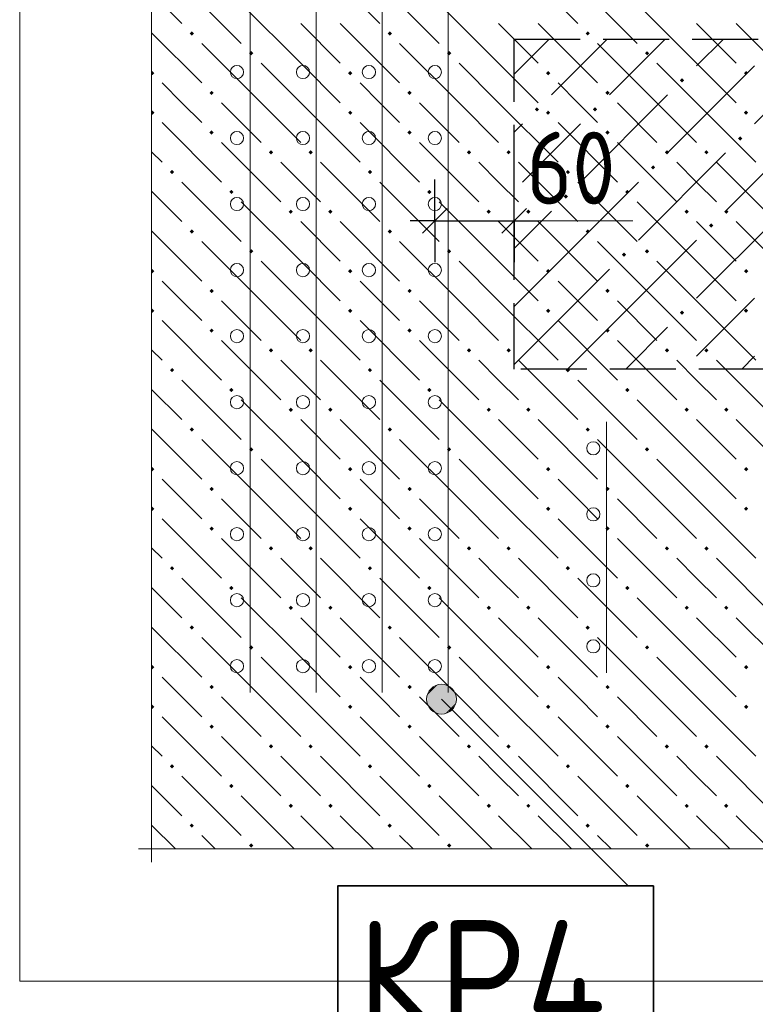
# Model space of a CAD drawing. Header units: millimetres. Extents: x 0 to 50400, y 0 to 35640.
# Tile 30 of 46: x 16770 to 19445, y 19279 to 22858. Entities that reach past the tile are written whole.
import ezdxf

# ---------------------------------------------------------------- set-up
doc = ezdxf.new("R2010")
doc.units = ezdxf.units.MM
doc.linetypes.add('______2', pattern=[324, 240, -84])
for name, color, linetype, lineweight in [('Standard', 7, 'Continuous', 25), ('ЖБ Перекрытие верхний уровень', 7, 'Continuous', 35), ('ЖБ Пилон', 7, 'Continuous', 35), ('Общий01', 7, 'Continuous', 13), ('Размерная линия_ общее', 7, 'Continuous', 13), ('Текст_ общее', 7, 'Continuous', 25)]:
    doc.layers.add(name, color=color, linetype=linetype, lineweight=lineweight)
doc.layers.add('Вспомогательная арматура', color=7, linetype='Continuous', lineweight=18, true_color=0x656565)
doc.layers.add('Поперечная арматура', color=7, linetype='Continuous', lineweight=18, true_color=0x5a2814)
doc.layers.add('Размерная выноска', color=7, linetype='Continuous')
doc.styles.add('ISOCPEUR', font='txt')

msp = doc.modelspace()

# ---------------------------------------------------------------- hatches: boundary and pattern name
at = {"layer": 'Standard', "linetype": 'Continuous', "lineweight": 13, "transparency": 33554687}
for points in [[(19171.1, 22637.9), (19178.9, 22645.7), (19186.7, 22637.9), (19178.9, 22630.1)], [(18643.1, 22532.3), (18650.9, 22540.1), (18658.7, 22532.3), (18650.9, 22524.5)], [(18854.3, 22532.3), (18862.1, 22540.1), (18869.9, 22532.3), (18862.1, 22524.5)], [(19382.3, 22426.7), (19390.1, 22434.5), (19397.9, 22426.7), (19390.1, 22418.9)], [(19065.5, 22321.1), (19073.3, 22328.9), (19081.1, 22321.1), (19073.3, 22313.3)], [(18748.7, 22215.5), (18756.5, 22223.3), (18764.3, 22215.5), (18756.5, 22207.7)], [(19276.7, 22109.9), (19284.5, 22117.7), (19292.3, 22109.9), (19284.5, 22102.1)], [(18959.9, 22004.3), (18967.7, 22012.1), (18975.5, 22004.3), (18967.7, 21996.5)], [(19171.1, 21793.1), (19178.9, 21800.9), (19186.7, 21793.1), (19178.9, 21785.3)], [(19177.3, 21588.1), (19178.9, 21589.7), (19180.5, 21588.1)]]:
    msp.add_hatch(color=7, dxfattribs=at).paths.add_polyline_path(points, flags=16)
at = {"layer": 'ЖБ Перекрытие верхний уровень', "linetype": 'Continuous', "lineweight": 18, "transparency": 33554687}
for points in [[(17387.9, 22808.3), (17395.7, 22816.1), (17403.5, 22808.3), (17395.7, 22800.5)], [(18107.9, 22808.3), (18115.7, 22816.1), (18123.5, 22808.3), (18115.7, 22800.5)], [(18827.9, 22808.3), (18835.7, 22816.1), (18843.5, 22808.3), (18835.7, 22800.5)], [(17603.9, 22736.3), (17611.7, 22744.1), (17619.5, 22736.3), (17611.7, 22728.5)], [(18323.9, 22736.3), (18331.7, 22744.1), (18339.5, 22736.3), (18331.7, 22728.5)], [(19043.9, 22736.3), (19051.7, 22744.1), (19059.5, 22736.3), (19051.7, 22728.5)], [(17249.6, 22670), (17251.7, 22672.1), (17259.5, 22664.3), (17251.7, 22656.5), (17249.6, 22658.6)], [(17963.9, 22664.3), (17971.7, 22672.1), (17979.5, 22664.3), (17971.7, 22656.5)], [(18683.9, 22664.3), (18691.7, 22672.1), (18699.5, 22664.3), (18691.7, 22656.5)], [(19403.9, 22664.3), (19411.7, 22672.1), (19419.5, 22664.3), (19411.7, 22656.5)], [(17459.9, 22592.3), (17467.7, 22600.1), (17475.5, 22592.3), (17467.7, 22584.5)], [(18179.9, 22592.3), (18187.7, 22600.1), (18195.5, 22592.3), (18187.7, 22584.5)], [(18899.9, 22592.3), (18907.7, 22600.1), (18915.5, 22592.3), (18907.7, 22584.5)], [(17249.6, 22526), (17251.7, 22528.1), (17259.5, 22520.3), (17251.7, 22512.5), (17249.6, 22514.6)], [(17963.9, 22520.3), (17971.7, 22528.1), (17979.5, 22520.3), (17971.7, 22512.5)], [(18683.9, 22520.3), (18691.7, 22528.1), (18699.5, 22520.3), (18691.7, 22512.5)], [(19403.9, 22520.3), (19411.7, 22528.1), (19419.5, 22520.3), (19411.7, 22512.5)], [(17459.9, 22448.3), (17467.7, 22456.1), (17475.5, 22448.3), (17467.7, 22440.5)], [(18179.9, 22448.3), (18187.7, 22456.1), (18195.5, 22448.3), (18187.7, 22440.5)], [(18899.9, 22448.3), (18907.7, 22456.1), (18915.5, 22448.3), (18907.7, 22440.5)], [(17675.9, 22376.3), (17683.7, 22384.1), (17691.5, 22376.3), (17683.7, 22368.5)], [(17819.9, 22376.3), (17827.7, 22384.1), (17835.5, 22376.3), (17827.7, 22368.5)], [(18395.9, 22376.3), (18403.7, 22384.1), (18411.5, 22376.3), (18403.7, 22368.5)], [(18539.9, 22376.3), (18547.7, 22384.1), (18555.5, 22376.3), (18547.7, 22368.5)], [(19115.9, 22376.3), (19123.7, 22384.1), (19131.5, 22376.3), (19123.7, 22368.5)], [(19259.9, 22376.3), (19267.7, 22384.1), (19275.5, 22376.3), (19267.7, 22368.5)], [(17315.9, 22304.3), (17323.7, 22312.1), (17331.5, 22304.3), (17323.7, 22296.5)], [(18035.9, 22304.3), (18043.7, 22312.1), (18051.5, 22304.3), (18043.7, 22296.5)], [(18755.9, 22304.3), (18763.7, 22312.1), (18771.5, 22304.3), (18763.7, 22296.5)], [(17531.9, 22232.3), (17539.7, 22240.1), (17547.5, 22232.3), (17539.7, 22224.5)], [(18251.9, 22232.3), (18259.7, 22240.1), (18267.5, 22232.3), (18259.7, 22224.5)], [(18971.9, 22232.3), (18979.7, 22240.1), (18987.5, 22232.3), (18979.7, 22224.5)], [(17747.9, 22160.3), (17755.7, 22168.1), (17763.5, 22160.3), (17755.7, 22152.5)], [(17891.9, 22160.3), (17899.7, 22168.1), (17907.5, 22160.3), (17899.7, 22152.5)], [(18467.9, 22160.3), (18475.7, 22168.1), (18483.5, 22160.3), (18475.7, 22152.5)], [(18611.9, 22160.3), (18619.7, 22168.1), (18627.5, 22160.3), (18619.7, 22152.5)], [(19187.9, 22160.3), (19195.7, 22168.1), (19203.5, 22160.3), (19195.7, 22152.5)], [(19331.9, 22160.3), (19339.7, 22168.1), (19347.5, 22160.3), (19339.7, 22152.5)], [(17387.9, 22088.3), (17395.7, 22096.1), (17403.5, 22088.3), (17395.7, 22080.5)], [(18107.9, 22088.3), (18115.7, 22096.1), (18123.5, 22088.3), (18115.7, 22080.5)], [(18827.9, 22088.3), (18835.7, 22096.1), (18843.5, 22088.3), (18835.7, 22080.5)], [(17603.9, 22016.3), (17611.7, 22024.1), (17619.5, 22016.3), (17611.7, 22008.5)], [(18323.9, 22016.3), (18331.7, 22024.1), (18339.5, 22016.3), (18331.7, 22008.5)], [(19043.9, 22016.3), (19051.7, 22024.1), (19059.5, 22016.3), (19051.7, 22008.5)], [(17249.6, 21950), (17251.7, 21952.1), (17259.5, 21944.3), (17251.7, 21936.5), (17249.6, 21938.6)], [(17963.9, 21944.3), (17971.7, 21952.1), (17979.5, 21944.3), (17971.7, 21936.5)], [(18683.9, 21944.3), (18691.7, 21952.1), (18699.5, 21944.3), (18691.7, 21936.5)], [(19403.9, 21944.3), (19411.7, 21952.1), (19419.5, 21944.3), (19411.7, 21936.5)], [(17459.9, 21872.3), (17467.7, 21880.1), (17475.5, 21872.3), (17467.7, 21864.5)], [(18179.9, 21872.3), (18187.7, 21880.1), (18195.5, 21872.3), (18187.7, 21864.5)], [(18899.9, 21872.3), (18907.7, 21880.1), (18915.5, 21872.3), (18907.7, 21864.5)], [(17249.6, 21806), (17251.7, 21808.1), (17259.5, 21800.3), (17251.7, 21792.5), (17249.6, 21794.6)], [(17963.9, 21800.3), (17971.7, 21808.1), (17979.5, 21800.3), (17971.7, 21792.5)], [(18683.9, 21800.3), (18691.7, 21808.1), (18699.5, 21800.3), (18691.7, 21792.5)], [(19403.9, 21800.3), (19411.7, 21808.1), (19419.5, 21800.3), (19411.7, 21792.5)], [(17459.9, 21728.3), (17467.7, 21736.1), (17475.5, 21728.3), (17467.7, 21720.5)], [(18179.9, 21728.3), (18187.7, 21736.1), (18195.5, 21728.3), (18187.7, 21720.5)], [(18899.9, 21728.3), (18907.7, 21736.1), (18915.5, 21728.3), (18907.7, 21720.5)], [(17675.9, 21656.3), (17683.7, 21664.1), (17691.5, 21656.3), (17683.7, 21648.5)], [(17819.9, 21656.3), (17827.7, 21664.1), (17835.5, 21656.3), (17827.7, 21648.5)], [(18395.9, 21656.3), (18403.7, 21664.1), (18411.5, 21656.3), (18403.7, 21648.5)], [(18539.9, 21656.3), (18547.7, 21664.1), (18555.5, 21656.3), (18547.7, 21648.5)], [(19115.9, 21656.3), (19123.7, 21664.1), (19131.5, 21656.3), (19123.7, 21648.5)], [(19259.9, 21656.3), (19267.7, 21664.1), (19275.5, 21656.3), (19267.7, 21648.5)], [(17315.9, 21584.3), (17323.7, 21592.1), (17331.5, 21584.3), (17323.7, 21576.5)], [(18035.9, 21584.3), (18043.7, 21592.1), (18051.5, 21584.3), (18043.7, 21576.5)], [(18755.9, 21584.3), (18763.7, 21592.1), (18771.5, 21584.3), (18763.7, 21576.5)], [(17531.9, 21512.3), (17539.7, 21520.1), (17547.5, 21512.3), (17539.7, 21504.5)], [(18251.9, 21512.3), (18259.7, 21520.1), (18267.5, 21512.3), (18259.7, 21504.5)], [(18971.9, 21512.3), (18979.7, 21520.1), (18987.5, 21512.3), (18979.7, 21504.5)], [(17747.9, 21440.3), (17755.7, 21448.1), (17763.5, 21440.3), (17755.7, 21432.5)], [(17891.9, 21440.3), (17899.7, 21448.1), (17907.5, 21440.3), (17899.7, 21432.5)], [(18467.9, 21440.3), (18475.7, 21448.1), (18483.5, 21440.3), (18475.7, 21432.5)], [(18611.9, 21440.3), (18619.7, 21448.1), (18627.5, 21440.3), (18619.7, 21432.5)], [(19187.9, 21440.3), (19195.7, 21448.1), (19203.5, 21440.3), (19195.7, 21432.5)], [(19331.9, 21440.3), (19339.7, 21448.1), (19347.5, 21440.3), (19339.7, 21432.5)], [(17387.9, 21368.3), (17395.7, 21376.1), (17403.5, 21368.3), (17395.7, 21360.5)], [(18107.9, 21368.3), (18115.7, 21376.1), (18123.5, 21368.3), (18115.7, 21360.5)], [(18827.9, 21368.3), (18835.7, 21376.1), (18843.5, 21368.3), (18835.7, 21360.5)], [(17603.9, 21296.3), (17611.7, 21304.1), (17619.5, 21296.3), (17611.7, 21288.5)], [(18323.9, 21296.3), (18331.7, 21304.1), (18339.5, 21296.3), (18331.7, 21288.5)], [(19043.9, 21296.3), (19051.7, 21304.1), (19059.5, 21296.3), (19051.7, 21288.5)], [(17249.6, 21230), (17251.7, 21232.1), (17259.5, 21224.3), (17251.7, 21216.5), (17249.6, 21218.6)], [(17963.9, 21224.3), (17971.7, 21232.1), (17979.5, 21224.3), (17971.7, 21216.5)], [(18683.9, 21224.3), (18691.7, 21232.1), (18699.5, 21224.3), (18691.7, 21216.5)], [(19403.9, 21224.3), (19411.7, 21232.1), (19419.5, 21224.3), (19411.7, 21216.5)], [(17459.9, 21152.3), (17467.7, 21160.1), (17475.5, 21152.3), (17467.7, 21144.5)], [(18179.9, 21152.3), (18187.7, 21160.1), (18195.5, 21152.3), (18187.7, 21144.5)], [(18899.9, 21152.3), (18907.7, 21160.1), (18915.5, 21152.3), (18907.7, 21144.5)], [(17249.6, 21086), (17251.7, 21088.1), (17259.5, 21080.3), (17251.7, 21072.5), (17249.6, 21074.6)], [(17963.9, 21080.3), (17971.7, 21088.1), (17979.5, 21080.3), (17971.7, 21072.5)], [(18683.9, 21080.3), (18691.7, 21088.1), (18699.5, 21080.3), (18691.7, 21072.5)], [(19403.9, 21080.3), (19411.7, 21088.1), (19419.5, 21080.3), (19411.7, 21072.5)], [(17459.9, 21008.3), (17467.7, 21016.1), (17475.5, 21008.3), (17467.7, 21000.5)], [(18179.9, 21008.3), (18187.7, 21016.1), (18195.5, 21008.3), (18187.7, 21000.5)], [(18899.9, 21008.3), (18907.7, 21016.1), (18915.5, 21008.3), (18907.7, 21000.5)], [(17675.9, 20936.3), (17683.7, 20944.1), (17691.5, 20936.3), (17683.7, 20928.5)], [(17819.9, 20936.3), (17827.7, 20944.1), (17835.5, 20936.3), (17827.7, 20928.5)], [(18395.9, 20936.3), (18403.7, 20944.1), (18411.5, 20936.3), (18403.7, 20928.5)], [(18539.9, 20936.3), (18547.7, 20944.1), (18555.5, 20936.3), (18547.7, 20928.5)], [(19115.9, 20936.3), (19123.7, 20944.1), (19131.5, 20936.3), (19123.7, 20928.5)], [(19259.9, 20936.3), (19267.7, 20944.1), (19275.5, 20936.3), (19267.7, 20928.5)], [(17315.9, 20864.3), (17323.7, 20872.1), (17331.5, 20864.3), (17323.7, 20856.5)], [(18035.9, 20864.3), (18043.7, 20872.1), (18051.5, 20864.3), (18043.7, 20856.5)], [(18755.9, 20864.3), (18763.7, 20872.1), (18771.5, 20864.3), (18763.7, 20856.5)], [(17531.9, 20792.3), (17539.7, 20800.1), (17547.5, 20792.3), (17539.7, 20784.5)], [(18251.9, 20792.3), (18259.7, 20800.1), (18267.5, 20792.3), (18259.7, 20784.5)], [(18971.9, 20792.3), (18979.7, 20800.1), (18987.5, 20792.3), (18979.7, 20784.5)], [(17747.9, 20720.3), (17755.7, 20728.1), (17763.5, 20720.3), (17755.7, 20712.5)], [(17891.9, 20720.3), (17899.7, 20728.1), (17907.5, 20720.3), (17899.7, 20712.5)], [(18467.9, 20720.3), (18475.7, 20728.1), (18483.5, 20720.3), (18475.7, 20712.5)], [(18611.9, 20720.3), (18619.7, 20728.1), (18627.5, 20720.3), (18619.7, 20712.5)], [(19187.9, 20720.3), (19195.7, 20728.1), (19203.5, 20720.3), (19195.7, 20712.5)], [(19331.9, 20720.3), (19339.7, 20728.1), (19347.5, 20720.3), (19339.7, 20712.5)], [(17387.9, 20648.3), (17395.7, 20656.1), (17403.5, 20648.3), (17395.7, 20640.5)], [(18107.9, 20648.3), (18115.7, 20656.1), (18123.5, 20648.3), (18115.7, 20640.5)], [(18827.9, 20648.3), (18835.7, 20656.1), (18843.5, 20648.3), (18835.7, 20640.5)], [(17603.9, 20576.3), (17611.7, 20584.1), (17619.5, 20576.3), (17611.7, 20568.5)], [(18323.9, 20576.3), (18331.7, 20584.1), (18339.5, 20576.3), (18331.7, 20568.5)], [(19043.9, 20576.3), (19051.7, 20584.1), (19059.5, 20576.3), (19051.7, 20568.5)], [(17249.6, 20510), (17251.7, 20512.1), (17259.5, 20504.3), (17251.7, 20496.5), (17249.6, 20498.6)], [(17963.9, 20504.3), (17971.7, 20512.1), (17979.5, 20504.3), (17971.7, 20496.5)], [(18683.9, 20504.3), (18691.7, 20512.1), (18699.5, 20504.3), (18691.7, 20496.5)], [(19403.9, 20504.3), (19411.7, 20512.1), (19419.5, 20504.3), (19411.7, 20496.5)], [(17459.9, 20432.3), (17467.7, 20440.1), (17475.5, 20432.3), (17467.7, 20424.5)], [(18179.9, 20432.3), (18187.7, 20440.1), (18195.5, 20432.3), (18187.7, 20424.5)], [(18899.9, 20432.3), (18907.7, 20440.1), (18915.5, 20432.3), (18907.7, 20424.5)], [(17249.6, 20366), (17251.7, 20368.1), (17259.5, 20360.3), (17251.7, 20352.5), (17249.6, 20354.6)], [(17963.9, 20360.3), (17971.7, 20368.1), (17979.5, 20360.3), (17971.7, 20352.5)], [(18683.9, 20360.3), (18691.7, 20368.1), (18699.5, 20360.3), (18691.7, 20352.5)], [(19403.9, 20360.3), (19411.7, 20368.1), (19419.5, 20360.3), (19411.7, 20352.5)], [(17459.9, 20288.3), (17467.7, 20296.1), (17475.5, 20288.3), (17467.7, 20280.5)], [(18179.9, 20288.3), (18187.7, 20296.1), (18195.5, 20288.3), (18187.7, 20280.5)], [(18899.9, 20288.3), (18907.7, 20296.1), (18915.5, 20288.3), (18907.7, 20280.5)], [(17675.9, 20216.3), (17683.7, 20224.1), (17691.5, 20216.3), (17683.7, 20208.5)], [(17819.9, 20216.3), (17827.7, 20224.1), (17835.5, 20216.3), (17827.7, 20208.5)], [(18395.9, 20216.3), (18403.7, 20224.1), (18411.5, 20216.3), (18403.7, 20208.5)], [(18539.9, 20216.3), (18547.7, 20224.1), (18555.5, 20216.3), (18547.7, 20208.5)], [(19115.9, 20216.3), (19123.7, 20224.1), (19131.5, 20216.3), (19123.7, 20208.5)], [(19259.9, 20216.3), (19267.7, 20224.1), (19275.5, 20216.3), (19267.7, 20208.5)], [(17315.9, 20144.3), (17323.7, 20152.1), (17331.5, 20144.3), (17323.7, 20136.5)], [(18035.9, 20144.3), (18043.7, 20152.1), (18051.5, 20144.3), (18043.7, 20136.5)], [(18755.9, 20144.3), (18763.7, 20152.1), (18771.5, 20144.3), (18763.7, 20136.5)], [(17531.9, 20072.3), (17539.7, 20080.1), (17547.5, 20072.3), (17539.7, 20064.5)], [(18251.9, 20072.3), (18259.7, 20080.1), (18267.5, 20072.3), (18259.7, 20064.5)], [(18971.9, 20072.3), (18979.7, 20080.1), (18987.5, 20072.3), (18979.7, 20064.5)], [(17747.9, 20000.3), (17755.7, 20008.1), (17763.5, 20000.3), (17755.7, 19992.5)], [(17891.9, 20000.3), (17899.7, 20008.1), (17907.5, 20000.3), (17899.7, 19992.5)], [(18467.9, 20000.3), (18475.7, 20008.1), (18483.5, 20000.3), (18475.7, 19992.5)], [(18611.9, 20000.3), (18619.7, 20008.1), (18627.5, 20000.3), (18619.7, 19992.5)], [(19187.9, 20000.3), (19195.7, 20008.1), (19203.5, 20000.3), (19195.7, 19992.5)], [(19331.9, 20000.3), (19339.7, 20008.1), (19347.5, 20000.3), (19339.7, 19992.5)], [(17387.9, 19928.3), (17395.7, 19936.1), (17403.5, 19928.3), (17395.7, 19920.5)], [(18107.9, 19928.3), (18115.7, 19936.1), (18123.5, 19928.3), (18115.7, 19920.5)], [(18827.9, 19928.3), (18835.7, 19936.1), (18843.5, 19928.3), (18835.7, 19920.5)], [(17603.9, 19856.3), (17611.7, 19864.1), (17619.5, 19856.3), (17611.7, 19848.5)], [(18323.9, 19856.3), (18331.7, 19864.1), (18339.5, 19856.3), (18331.7, 19848.5)], [(19043.9, 19856.3), (19051.7, 19864.1), (19059.5, 19856.3), (19051.7, 19848.5)]]:
    msp.add_hatch(color=7, dxfattribs=at).paths.add_polyline_path(points, flags=16)
at = {"layer": 'Общий01', "linetype": 'Continuous', "lineweight": 13, "transparency": 33554687}
for points in [[(18252, 20401.8), (18290.1, 20440), (18265.7, 20426.3)], [(18290.1, 20440), (18252, 20401.8), (18252, 20374.4)], [(18290.1, 20440), (18252, 20374.4), (18317.6, 20440)], [(18317.6, 20440), (18252, 20374.4), (18265.7, 20349.9)], [(18317.6, 20440), (18265.7, 20349.9), (18342.1, 20426.3)], [(18342.1, 20426.3), (18265.7, 20349.9), (18290.1, 20336.2)], [(18342.1, 20426.3), (18290.1, 20336.2), (18355.8, 20401.8)], [(18355.8, 20401.8), (18290.1, 20336.2), (18317.6, 20336.2)], [(18355.8, 20401.8), (18317.6, 20336.2), (18355.8, 20374.4)], [(18355.8, 20374.4), (18317.6, 20336.2), (18342.1, 20349.9)]]:
    msp.add_hatch(color=7, dxfattribs=at).paths.add_polyline_path(points)

# ---------------------------------------------------------------- linework, layer by layer
at = {"layer": 'Standard', "color": 253, "linetype": 'Continuous', "lineweight": 13, "true_color": 0xa0a0a0, "transparency": 33554687}
for p, q in [((18695.5, 22788.1), (18567.9, 22660.5)), ((18906.7, 22788.1), (18703.7, 22585.1)), ((19117.9, 22788.1), (18914.9, 22585.1)), ((19231.7, 22690.7), (19329.1, 22788.1)), ((19751.5, 22788.1), (19442.9, 22479.5)), ((19442.9, 22690.7), (19126.1, 22373.9)), ((19126.1, 22585.1), (18809.3, 22268.3)), ((18598.1, 22479.5), (18567.9, 22449.3)), ((18703.7, 22373.9), (18809.3, 22479.5)), ((19654.1, 22479.5), (19337.3, 22162.7)), ((18598.1, 22268.3), (18703.7, 22373.9)), ((19337.3, 22373.9), (19020.5, 22057.1)), ((18703.7, 21951.5), (19020.5, 22268.3)), ((18703.7, 22162.7), (18567.9, 22026.9)), ((19548.5, 22162.7), (19231.7, 21845.9)), ((18914.9, 21740.3), (19231.7, 22057.1)), ((18703.7, 21951.5), (18567.9, 21815.7)), ((18914.9, 21951.5), (18703.7, 21740.3)), ((19337.3, 21740.3), (19442.9, 21845.9)), ((18703.7, 21740.3), (18567.9, 21604.5)), ((18914.9, 21740.3), (18762.7, 21588.1)), ((19126.1, 21740.3), (18973.9, 21588.1)), ((19231.7, 21634.7), (19337.3, 21740.3)), ((19442.9, 21634.7), (19396.3, 21588.1))]:
    msp.add_line(p, q, dxfattribs=at)
at = {"layer": 'Standard', "color": 251, "linetype": 'Continuous', "lineweight": -3, "true_color": 0x656565, "transparency": 33554687}
for p, q in [((18279.9, 22127.1), (18279.9, 22277.1)), ((18567.9, 22127.1), (18567.9, 22277.1)), ((18279.9, 22127.1), (18279.9, 22174.9)), ((18567.9, 22127.1), (18567.9, 22157.8)), ((18279.9, 22127.1), (18279.9, 21977.1)), ((18567.9, 22127.1), (18567.9, 21977.1))]:
    msp.add_line(p, q, dxfattribs=at)
at = {"layer": 'Standard', "color": 7, "linetype": 'Continuous', "lineweight": 25, "transparency": 33554687}
for p, q in [((18234.9, 22082.1), (18324.9, 22172.1)), ((18522.9, 22082.1), (18612.9, 22172.1))]:
    msp.add_line(p, q, dxfattribs=at)
at = {"layer": 'Standard', "color": 7, "linetype": 'Continuous', "lineweight": -3, "transparency": 33554687}
for p, q in [((18279.9, 22127.1), (18189.9, 22127.1)), ((18279.9, 22127.1), (18567.9, 22127.1)), ((18567.9, 22127.1), (18657.9, 22127.1))]:
    msp.add_line(p, q, dxfattribs=at)
at = {"layer": 'Standard', "color": 254, "linetype": 'Continuous', "lineweight": 18, "true_color": 0xc4c4ff, "transparency": 33554687}
msp.add_lwpolyline([(16769.6, 19363.5), (25658.3, 19363.5), (25658.3, 24704.7), (16769.6, 24704.7), (16769.6, 19363.5)], dxfattribs=at)
at = {"layer": 'Вспомогательная арматура', "color": 251, "linetype": 'Continuous', "lineweight": 18, "true_color": 0x656565, "transparency": 33554687}
for p, q in [((17607.9, 23964.1), (17607.9, 20412.1)), ((17607.9, 23964.1), (17607.9, 20412.1)), ((17847.9, 23964.1), (17847.9, 20412.1)), ((17847.9, 23964.1), (17847.9, 20412.1)), ((18087.9, 23964.1), (18087.9, 20412.1)), ((18087.9, 23964.1), (18087.9, 20412.1)), ((18327.9, 23964.1), (18327.9, 20412.1)), ((18327.9, 23964.1), (18327.9, 20412.1)), ((18903.9, 21396.1), (18903.9, 20484.1)), ((18903.9, 21396.1), (18903.9, 20484.1))]:
    msp.add_line(p, q, dxfattribs=at)
at = {"layer": 'ЖБ Перекрытие верхний уровень', "color": 9, "linetype": 'Continuous', "lineweight": 18, "true_color": 0xc7c7c7, "transparency": 33554687}
for p, q in [((17863.7, 23060.3), (18079.7, 22844.3)), ((18583.7, 23060.3), (18799.7, 22844.3)), ((17359.7, 22988.3), (17575.7, 22772.3)), ((18079.7, 22988.3), (18295.7, 22772.3)), ((18799.7, 22988.3), (19015.7, 22772.3)), ((17249.6, 22954.4), (17359.7, 22844.3)), ((17791.7, 22700.3), (17575.7, 22916.3)), ((18511.7, 22700.3), (18295.7, 22916.3)), ((19231.7, 22700.3), (19015.7, 22916.3)), ((17791.7, 22844.3), (17935.7, 22700.3)), ((17935.7, 22844.3), (18151.7, 22628.3)), ((18511.7, 22844.3), (18655.7, 22700.3)), ((18655.7, 22844.3), (18871.7, 22628.3)), ((19231.7, 22844.3), (19375.7, 22700.3)), ((19375.7, 22844.3), (19591.7, 22628.3)), ((17249.6, 22810.4), (17431.7, 22628.3)), ((17647.7, 22556.3), (17431.7, 22772.3)), ((18367.7, 22556.3), (18151.7, 22772.3)), ((19087.7, 22556.3), (18871.7, 22772.3)), ((17647.7, 22700.3), (17791.7, 22556.3)), ((17791.7, 22700.3), (17935.7, 22556.3)), ((18367.7, 22700.3), (18511.7, 22556.3)), ((18511.7, 22700.3), (18655.7, 22556.3)), ((19087.7, 22700.3), (19231.7, 22556.3)), ((19231.7, 22700.3), (19375.7, 22556.3)), ((17359.7, 22556.3), (17287.7, 22628.3)), ((18079.7, 22556.3), (18007.7, 22628.3)), ((18799.7, 22556.3), (18727.7, 22628.3)), ((17431.7, 22484.3), (17359.7, 22556.3)), ((17503.7, 22556.3), (17647.7, 22412.3)), ((17647.7, 22556.3), (17791.7, 22412.3)), ((17791.7, 22556.3), (18007.7, 22340.3)), ((18151.7, 22484.3), (18079.7, 22556.3)), ((18223.7, 22556.3), (18367.7, 22412.3)), ((18367.7, 22556.3), (18511.7, 22412.3)), ((18511.7, 22556.3), (18727.7, 22340.3)), ((18871.7, 22484.3), (18799.7, 22556.3)), ((18943.7, 22556.3), (19087.7, 22412.3)), ((19087.7, 22556.3), (19231.7, 22412.3)), ((19231.7, 22556.3), (19447.7, 22340.3)), ((17287.7, 22484.3), (17503.7, 22268.3)), ((18007.7, 22484.3), (18223.7, 22268.3)), ((18727.7, 22484.3), (18943.7, 22268.3)), ((17503.7, 22412.3), (17719.7, 22196.3)), ((18223.7, 22412.3), (18439.7, 22196.3)), ((18943.7, 22412.3), (19159.7, 22196.3)), ((17249.6, 22378.4), (17287.7, 22340.3)), ((17791.7, 22268.3), (17719.7, 22340.3)), ((17863.7, 22340.3), (18079.7, 22124.3)), ((18511.7, 22268.3), (18439.7, 22340.3)), ((18583.7, 22340.3), (18799.7, 22124.3)), ((19231.7, 22268.3), (19159.7, 22340.3)), ((19303.7, 22340.3), (19519.7, 22124.3)), ((17359.7, 22268.3), (17575.7, 22052.3)), ((17863.7, 22196.3), (17791.7, 22268.3)), ((18079.7, 22268.3), (18295.7, 22052.3)), ((18583.7, 22196.3), (18511.7, 22268.3)), ((18799.7, 22268.3), (19015.7, 22052.3)), ((19303.7, 22196.3), (19231.7, 22268.3)), ((17249.6, 22234.4), (17359.7, 22124.3)), ((17791.7, 21980.3), (17575.7, 22196.3)), ((18511.7, 21980.3), (18295.7, 22196.3)), ((19231.7, 21980.3), (19015.7, 22196.3)), ((17791.7, 22124.3), (17935.7, 21980.3)), ((17935.7, 22124.3), (18151.7, 21908.3)), ((18511.7, 22124.3), (18655.7, 21980.3)), ((18655.7, 22124.3), (18871.7, 21908.3)), ((19231.7, 22124.3), (19375.7, 21980.3)), ((19375.7, 22124.3), (19591.7, 21908.3)), ((17249.6, 22090.4), (17431.7, 21908.3)), ((17647.7, 21836.3), (17431.7, 22052.3)), ((18367.7, 21836.3), (18151.7, 22052.3)), ((19087.7, 21836.3), (18871.7, 22052.3)), ((17647.7, 21980.3), (17791.7, 21836.3)), ((17791.7, 21980.3), (17935.7, 21836.3)), ((18367.7, 21980.3), (18511.7, 21836.3)), ((18511.7, 21980.3), (18655.7, 21836.3)), ((19087.7, 21980.3), (19231.7, 21836.3)), ((19231.7, 21980.3), (19375.7, 21836.3)), ((17359.7, 21836.3), (17287.7, 21908.3)), ((18079.7, 21836.3), (18007.7, 21908.3)), ((18799.7, 21836.3), (18727.7, 21908.3)), ((17431.7, 21764.3), (17359.7, 21836.3)), ((17503.7, 21836.3), (17647.7, 21692.3)), ((17647.7, 21836.3), (17791.7, 21692.3)), ((17791.7, 21836.3), (18007.7, 21620.3)), ((18151.7, 21764.3), (18079.7, 21836.3)), ((18223.7, 21836.3), (18367.7, 21692.3)), ((18367.7, 21836.3), (18511.7, 21692.3)), ((18511.7, 21836.3), (18727.7, 21620.3)), ((18871.7, 21764.3), (18799.7, 21836.3)), ((18943.7, 21836.3), (19087.7, 21692.3)), ((19087.7, 21836.3), (19231.7, 21692.3)), ((19231.7, 21836.3), (19447.7, 21620.3)), ((17287.7, 21764.3), (17503.7, 21548.3)), ((18007.7, 21764.3), (18223.7, 21548.3)), ((18727.7, 21764.3), (18943.7, 21548.3)), ((17249.6, 21658.4), (17287.7, 21620.3)), ((17503.7, 21692.3), (17719.7, 21476.3)), ((18223.7, 21692.3), (18439.7, 21476.3)), ((18943.7, 21692.3), (19159.7, 21476.3)), ((17791.7, 21548.3), (17719.7, 21620.3)), ((17863.7, 21620.3), (18079.7, 21404.3)), ((18511.7, 21548.3), (18439.7, 21620.3)), ((18583.7, 21620.3), (18799.7, 21404.3)), ((19231.7, 21548.3), (19159.7, 21620.3)), ((19303.7, 21620.3), (19519.7, 21404.3)), ((17249.6, 21514.4), (17359.7, 21404.3)), ((17359.7, 21548.3), (17575.7, 21332.3)), ((17863.7, 21476.3), (17791.7, 21548.3)), ((18079.7, 21548.3), (18295.7, 21332.3)), ((18583.7, 21476.3), (18511.7, 21548.3)), ((18799.7, 21548.3), (19015.7, 21332.3)), ((19303.7, 21476.3), (19231.7, 21548.3)), ((17791.7, 21260.3), (17575.7, 21476.3)), ((18511.7, 21260.3), (18295.7, 21476.3)), ((19231.7, 21260.3), (19015.7, 21476.3)), ((17249.6, 21370.4), (17431.7, 21188.3)), ((17791.7, 21404.3), (17935.7, 21260.3)), ((17935.7, 21404.3), (18151.7, 21188.3)), ((18511.7, 21404.3), (18655.7, 21260.3)), ((18655.7, 21404.3), (18871.7, 21188.3)), ((19231.7, 21404.3), (19375.7, 21260.3)), ((19375.7, 21404.3), (19591.7, 21188.3)), ((17647.7, 21116.3), (17431.7, 21332.3)), ((18367.7, 21116.3), (18151.7, 21332.3)), ((19087.7, 21116.3), (18871.7, 21332.3)), ((17647.7, 21260.3), (17791.7, 21116.3)), ((17791.7, 21260.3), (17935.7, 21116.3)), ((18367.7, 21260.3), (18511.7, 21116.3)), ((18511.7, 21260.3), (18655.7, 21116.3)), ((19087.7, 21260.3), (19231.7, 21116.3)), ((19231.7, 21260.3), (19375.7, 21116.3)), ((17359.7, 21116.3), (17287.7, 21188.3)), ((18079.7, 21116.3), (18007.7, 21188.3)), ((18799.7, 21116.3), (18727.7, 21188.3)), ((17431.7, 21044.3), (17359.7, 21116.3)), ((17503.7, 21116.3), (17647.7, 20972.3)), ((17647.7, 21116.3), (17791.7, 20972.3)), ((17791.7, 21116.3), (18007.7, 20900.3)), ((18151.7, 21044.3), (18079.7, 21116.3)), ((18223.7, 21116.3), (18367.7, 20972.3)), ((18367.7, 21116.3), (18511.7, 20972.3)), ((18511.7, 21116.3), (18727.7, 20900.3)), ((18871.7, 21044.3), (18799.7, 21116.3)), ((18943.7, 21116.3), (19087.7, 20972.3)), ((19087.7, 21116.3), (19231.7, 20972.3)), ((19231.7, 21116.3), (19447.7, 20900.3)), ((17287.7, 21044.3), (17503.7, 20828.3)), ((18007.7, 21044.3), (18223.7, 20828.3)), ((18727.7, 21044.3), (18943.7, 20828.3)), ((17503.7, 20972.3), (17719.7, 20756.3)), ((18223.7, 20972.3), (18439.7, 20756.3)), ((18943.7, 20972.3), (19159.7, 20756.3)), ((17249.6, 20938.4), (17287.7, 20900.3)), ((17791.7, 20828.3), (17719.7, 20900.3)), ((17863.7, 20900.3), (18079.7, 20684.3)), ((18511.7, 20828.3), (18439.7, 20900.3)), ((18583.7, 20900.3), (18799.7, 20684.3)), ((19231.7, 20828.3), (19159.7, 20900.3)), ((19303.7, 20900.3), (19519.7, 20684.3)), ((17359.7, 20828.3), (17575.7, 20612.3)), ((17863.7, 20756.3), (17791.7, 20828.3)), ((18079.7, 20828.3), (18295.7, 20612.3)), ((18583.7, 20756.3), (18511.7, 20828.3)), ((18799.7, 20828.3), (19015.7, 20612.3)), ((19303.7, 20756.3), (19231.7, 20828.3)), ((17249.6, 20794.4), (17359.7, 20684.3)), ((17791.7, 20540.3), (17575.7, 20756.3)), ((18511.7, 20540.3), (18295.7, 20756.3)), ((19231.7, 20540.3), (19015.7, 20756.3)), ((17791.7, 20684.3), (17935.7, 20540.3)), ((17935.7, 20684.3), (18151.7, 20468.3)), ((18511.7, 20684.3), (18655.7, 20540.3)), ((18655.7, 20684.3), (18871.7, 20468.3)), ((19231.7, 20684.3), (19375.7, 20540.3)), ((19375.7, 20684.3), (19591.7, 20468.3)), ((17249.6, 20650.4), (17431.7, 20468.3)), ((17647.7, 20396.3), (17431.7, 20612.3)), ((18367.7, 20396.3), (18151.7, 20612.3)), ((19087.7, 20396.3), (18871.7, 20612.3)), ((17647.7, 20540.3), (17791.7, 20396.3)), ((17791.7, 20540.3), (17935.7, 20396.3)), ((18367.7, 20540.3), (18511.7, 20396.3)), ((18511.7, 20540.3), (18655.7, 20396.3)), ((19087.7, 20540.3), (19231.7, 20396.3)), ((19231.7, 20540.3), (19375.7, 20396.3)), ((17359.7, 20396.3), (17287.7, 20468.3)), ((18079.7, 20396.3), (18007.7, 20468.3)), ((18799.7, 20396.3), (18727.7, 20468.3)), ((17431.7, 20324.3), (17359.7, 20396.3)), ((17503.7, 20396.3), (17647.7, 20252.3)), ((17647.7, 20396.3), (17791.7, 20252.3)), ((17791.7, 20396.3), (18007.7, 20180.3)), ((18151.7, 20324.3), (18079.7, 20396.3)), ((18223.7, 20396.3), (18367.7, 20252.3)), ((18367.7, 20396.3), (18511.7, 20252.3)), ((18511.7, 20396.3), (18727.7, 20180.3)), ((18871.7, 20324.3), (18799.7, 20396.3)), ((18943.7, 20396.3), (19087.7, 20252.3)), ((19087.7, 20396.3), (19231.7, 20252.3)), ((19231.7, 20396.3), (19447.7, 20180.3)), ((17287.7, 20324.3), (17503.7, 20108.3)), ((18007.7, 20324.3), (18223.7, 20108.3)), ((18727.7, 20324.3), (18943.7, 20108.3)), ((17503.7, 20252.3), (17719.7, 20036.3)), ((18223.7, 20252.3), (18439.7, 20036.3)), ((18943.7, 20252.3), (19159.7, 20036.3)), ((17249.6, 20218.4), (17287.7, 20180.3)), ((17791.7, 20108.3), (17719.7, 20180.3)), ((17863.7, 20180.3), (18079.7, 19964.3)), ((18511.7, 20108.3), (18439.7, 20180.3)), ((18583.7, 20180.3), (18799.7, 19964.3)), ((19231.7, 20108.3), (19159.7, 20180.3)), ((19303.7, 20180.3), (19519.7, 19964.3)), ((17359.7, 20108.3), (17575.7, 19892.3)), ((17863.7, 20036.3), (17791.7, 20108.3)), ((18079.7, 20108.3), (18295.7, 19892.3)), ((18583.7, 20036.3), (18511.7, 20108.3)), ((18799.7, 20108.3), (19015.7, 19892.3)), ((19303.7, 20036.3), (19231.7, 20108.3)), ((17249.6, 20074.4), (17359.7, 19964.3)), ((17768.5, 19843.5), (17575.7, 20036.3)), ((18488.5, 19843.5), (18295.7, 20036.3)), ((19208.5, 19843.5), (19015.7, 20036.3)), ((17791.7, 19964.3), (17912.5, 19843.5)), ((17935.7, 19964.3), (18056.5, 19843.5)), ((18511.7, 19964.3), (18632.5, 19843.5)), ((18655.7, 19964.3), (18776.5, 19843.5)), ((19231.7, 19964.3), (19352.5, 19843.5)), ((19375.7, 19964.3), (19496.5, 19843.5)), ((17249.6, 19930.4), (17336.5, 19843.5)), ((17480.5, 19843.5), (17431.7, 19892.3)), ((18200.5, 19843.5), (18151.7, 19892.3)), ((18920.5, 19843.5), (18871.7, 19892.3))]:
    msp.add_line(p, q, dxfattribs=at)
at = {"layer": 'ЖБ Пилон', "color": 253, "linetype": '______2', "lineweight": -3, "true_color": 0xababab, "transparency": 33554687}
for p, q in [((18567.9, 21588.1), (18567.9, 22788.1)), ((18567.9, 22788.1), (23367.9, 22788.1)), ((23367.9, 21588.1), (18567.9, 21588.1))]:
    msp.add_line(p, q, dxfattribs=at)
at = {"layer": 'Общий01', "color": 7, "linetype": 'Continuous', "lineweight": 13, "transparency": 33554687}
for p, q in [((18265.7, 20426.3), (18265.7, 20426.3)), ((18342.1, 20426.3), (18342.1, 20426.3)), ((18303.9, 20388.1), (18982.7, 19709.3)), ((18265.7, 20349.9), (18265.7, 20349.9)), ((18342.1, 20349.9), (18342.1, 20349.9))]:
    msp.add_line(p, q, dxfattribs=at)
msp.add_circle((18303.9, 20388.1), 54, dxfattribs=at)
at = {"layer": 'Поперечная арматура', "color": 19, "linetype": 'Continuous', "lineweight": 18, "true_color": 0x5a2814, "transparency": 33554687}
for centre in [(17559.9, 22668.1), (17799.9, 22668.1), (18039.9, 22668.1), (18279.9, 22668.1), (17559.9, 22428.1), (17799.9, 22428.1), (18039.9, 22428.1), (18279.9, 22428.1), (17559.9, 22188.1), (17799.9, 22188.1), (18039.9, 22188.1), (18279.9, 22188.1), (17559.9, 21948.1), (17799.9, 21948.1), (18039.9, 21948.1), (18279.9, 21948.1), (17559.9, 21708.1), (17799.9, 21708.1), (18039.9, 21708.1), (18279.9, 21708.1), (17559.9, 21468.1), (17799.9, 21468.1), (18039.9, 21468.1), (18279.9, 21468.1), (18855.9, 21300.1), (17559.9, 21228.1), (17799.9, 21228.1), (18039.9, 21228.1), (18279.9, 21228.1), (18855.9, 21060.1), (17559.9, 20988.1), (17799.9, 20988.1), (18039.9, 20988.1), (18279.9, 20988.1), (18855.9, 20820.1), (17559.9, 20748.1), (17799.9, 20748.1), (18039.9, 20748.1), (18279.9, 20748.1), (18855.9, 20580.1), (17559.9, 20508.1), (17799.9, 20508.1), (18039.9, 20508.1), (18279.9, 20508.1)]:
    msp.add_circle(centre, 24, dxfattribs=at)
at = {"layer": 'Размерная выноска', "color": 7, "linetype": 'Continuous', "lineweight": 13, "transparency": 33554687}
for p, q in [((17249.6, 24272.7), (17249.6, 19795.5)), ((17201.6, 19843.5), (25226.3, 19843.5))]:
    msp.add_line(p, q, dxfattribs=at)
at = {"layer": 'Размерная линия_ общее', "color": 7, "linetype": 'Continuous', "lineweight": 13, "transparency": 33554687}
msp.add_line((18567.9, 22127.1), (18999.9, 22127.1), dxfattribs=at)
at = {"layer": 'Текст_ общее', "color": 7, "linetype": 'Continuous', "lineweight": 35, "transparency": 33554687}
msp.add_lwpolyline([(17926.7, 19009.3), (19074.7, 19009.3), (19074.7, 19709.3), (17926.7, 19709.3), (17926.7, 19009.3)], dxfattribs=at)

# ---------------------------------------------------------------- texts
at = {"layer": 'Standard', "color": 7, "linetype": 'Continuous', "lineweight": 25, "transparency": 33554687, "insert": (18612.9, 22187.1), "char_height": 264, "width": 484.718, "attachment_point": 7, "style": 'ISOCPEUR'}
msp.add_mtext('\\W0.87;60', dxfattribs=at)
at = {"layer": 'Текст_ общее', "color": 7, "linetype": 'Continuous', "lineweight": 35, "transparency": 33554687, "insert": (17996.7, 19163.3), "char_height": 420, "width": 1201.282, "attachment_point": 7, "style": 'ISOCPEUR'}
msp.add_mtext('\\W0.92;КР4', dxfattribs=at)

doc.saveas('drawing.dxf')
